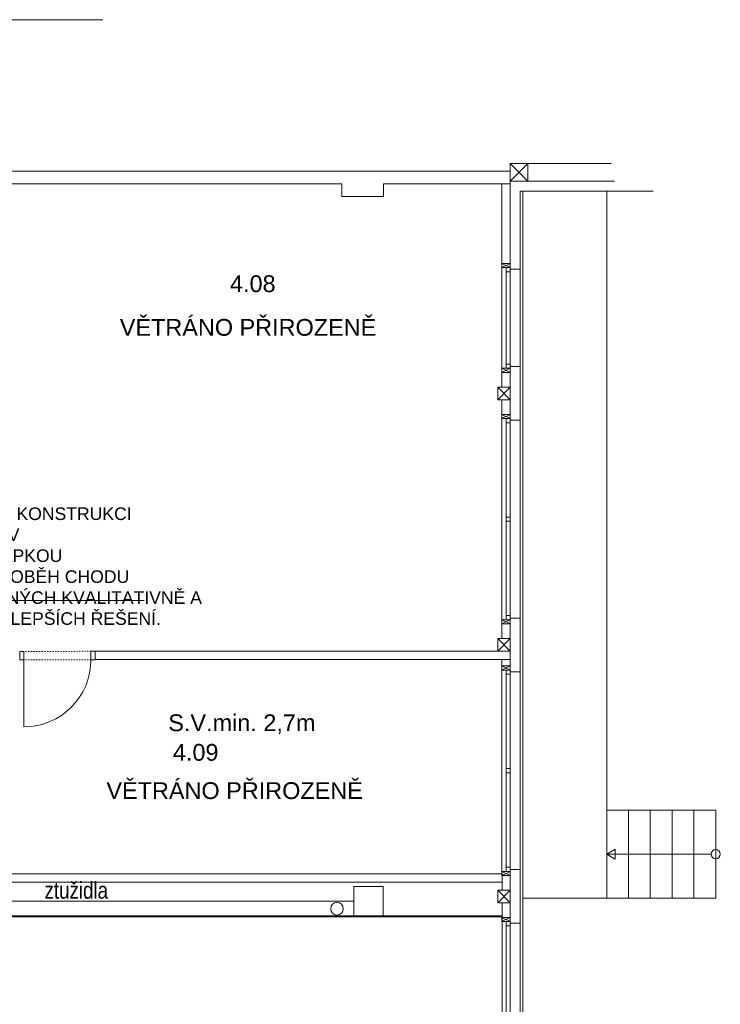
# Model space of a CAD drawing. Header units: millimetres. Extents: x 918337 to 1269480, y -257156 to -67477.
# Tile 50 of 114: x 1132316 to 1140670, y -227528 to -215786. Entities that reach past the tile are written whole.
import ezdxf

# ---------------------------------------------------------------- set-up
doc = ezdxf.new("R2010")
doc.units = ezdxf.units.MM
doc.linetypes.add('DĚLICÍ2', pattern=[15.875, 6.35, -3.175, 0, -3.175, 0, -3.175])
doc.layers.get('0').update_dxf_attribs({"color": 8, "lineweight": 9})
for name, color, linetype, lineweight in [('1VZT - LEGENDY', 7, 'Continuous', 13), ('LEGENDY', 7, 'Continuous', 9), ('St_plocha_místnosti', 3, 'Continuous', 18)]:
    doc.layers.add(name, color=color, linetype=linetype, lineweight=lineweight)
doc.styles.add('Andy', font='arial.ttf')
doc.styles.get("Standard").update_dxf_attribs({"font": 'arial.ttf'})

# ---------------------------------------------------------------- blocks, each defined once
blk = doc.blocks.new('ASXAXASXAX')
at = {"color": 8}
for p, q in [((1169662, -251108), (1168667, -251108)), ((1168357, -252348), (1168357, -251348)), ((1169700, -251318), (1168457, -251318)), ((1168577, -251438), (1168577, -269821)), ((1168577, -252368), (1168577, -251438)), ((1168577, -251438), (1169700, -251438)), ((1168357, -252298), (1168457, -252348)), ((1168357, -252348), (1168457, -252298)), ((1168457, -252298), (1168357, -252298)), ((1168357, -252298), (1168357, -252348)), ((1168457, -252348), (1168457, -252298)), ((1168457, -252348), (1168357, -252348)), ((1168357, -252348), (1168457, -252348)), ((1168457, -252368), (1168457, -252348)), ((1168357, -253773), (1168357, -253548)), ((1168357, -253548), (1168457, -253548)), ((1168357, -253548), (1168457, -253598)), ((1168357, -253598), (1168457, -253548)), ((1168457, -253548), (1168357, -253548)), ((1168357, -253548), (1168357, -253598)), ((1168357, -253598), (1168457, -253598)), ((1168457, -254168), (1168457, -253528)), ((1168457, -253548), (1168457, -253528)), ((1168457, -253598), (1168457, -253548)), ((1168357, -254148), (1168357, -253923)), ((1168357, -254098), (1168457, -254148)), ((1168357, -254148), (1168457, -254098)), ((1168457, -254098), (1168357, -254098)), ((1168357, -254098), (1168357, -254148)), ((1168457, -254148), (1168457, -254098)), ((1168457, -254148), (1168357, -254148)), ((1168357, -254148), (1168457, -254148)), ((1168457, -254168), (1168457, -254148)), ((1168357, -256548), (1168357, -256548)), ((1168357, -256548), (1168457, -256548)), ((1168357, -256548), (1168457, -256598)), ((1168357, -256598), (1168457, -256548)), ((1168457, -256548), (1168357, -256548)), ((1168357, -256548), (1168357, -256598)), ((1168357, -256548), (1168357, -256773)), ((1168457, -257168), (1168457, -256528)), ((1168457, -256548), (1168457, -256528)), ((1168457, -256598), (1168457, -256548)), ((1168357, -256598), (1168457, -256598)), ((1168357, -257148), (1168357, -257023)), ((1168357, -257098), (1168457, -257148)), ((1168357, -257148), (1168457, -257098)), ((1168457, -257098), (1168357, -257098)), ((1168357, -257098), (1168357, -257148)), ((1168457, -257148), (1168357, -257148)), ((1168357, -257148), (1168457, -257148)), ((1168457, -257148), (1168457, -257098)), ((1168457, -257168), (1168457, -257148)), ((1168357, -259578), (1168357, -259548)), ((1168357, -259548), (1168457, -259548)), ((1168357, -259548), (1168457, -259598)), ((1168357, -259598), (1168457, -259548)), ((1168457, -259548), (1168357, -259548)), ((1168357, -259548), (1168357, -259598)), ((1168357, -259598), (1168457, -259598)), ((1168359, -259684), (1168359, -259578)), ((1168457, -259548), (1168457, -259528)), ((1168457, -259598), (1168457, -259548)), ((1168457, -260148), (1168457, -259578)), ((1168359, -259773), (1168359, -259678)), ((1168359, -260148), (1168359, -259923)), ((1159581, -260091), (1168357, -260091)), ((1159593, -260078), (1168357, -260078)), ((1168357, -260098), (1168457, -260148)), ((1168357, -260148), (1168457, -260098)), ((1168457, -260098), (1168357, -260098)), ((1168357, -260098), (1168357, -260148)), ((1168457, -260148), (1168357, -260148)), ((1168357, -260148), (1168357, -260148)), ((1168357, -260148), (1168457, -260148)), ((1168457, -260148), (1168457, -260098)), ((1168457, -260168), (1168457, -260148))]:
    blk.add_line(p, q, dxfattribs=at)
at = {"color": 8, "ltscale": 2}
for p, q in [((1168457, -251198), (1153627, -251198)), ((1168457, -251348), (1168457, -251198)), ((1162207, -251348), (1166447, -251348)), ((1166447, -251348), (1166447, -251498)), ((1166947, -251348), (1166947, -251498)), ((1166947, -251348), (1168457, -251348)), ((1168357, -251348), (1168357, -253773)), ((1169701, -251318), (1168457, -251318)), ((1168457, -252348), (1168457, -251348)), ((1166447, -251498), (1166947, -251498)), ((1169701, -251438), (1168577, -251438)), ((1168577, -252348), (1168577, -251438)), ((1168607, -269958), (1168607, -251438)), ((1168607, -251438), (1170162, -251438)), ((1169607, -259868), (1169607, -251438)), ((1168457, -252368), (1168577, -252368)), ((1168457, -253528), (1168577, -253528)), ((1168577, -253528), (1168577, -254168)), ((1168357, -253923), (1168357, -256548)), ((1168457, -254168), (1168577, -254168)), ((1168457, -256528), (1168577, -256528)), ((1168577, -256528), (1168577, -257168)), ((1163507, -256923), (1163507, -257023)), ((1168457, -256923), (1163507, -256923)), ((1168457, -257023), (1168457, -256923)), ((1168457, -257023), (1163507, -257023)), ((1168357, -257023), (1168357, -259578)), ((1168457, -257168), (1168577, -257168)), ((1169867, -258818), (1169607, -258818)), ((1170127, -258818), (1169867, -258818)), ((1169867, -259868), (1169867, -258818)), ((1170387, -258818), (1170127, -258818)), ((1170127, -259868), (1170127, -258818)), ((1170647, -258818), (1170387, -258818)), ((1170387, -259868), (1170387, -258818)), ((1170907, -258818), (1170647, -258818)), ((1170647, -259868), (1170647, -258818)), ((1170907, -259868), (1170907, -258818)), ((1169709, -259285), (1169607, -259343)), ((1169607, -259343), (1169709, -259402)), ((1170853, -259343), (1169607, -259343)), ((1169709, -259402), (1169709, -259285)), ((1168357, -259578), (1162207, -259578)), ((1168457, -259528), (1168577, -259528)), ((1168577, -259528), (1168577, -260168)), ((1168359, -259678), (1159277, -259678)), ((1166943, -259728), (1166593, -259728)), ((1166593, -259728), (1166593, -260078)), ((1166943, -260078), (1166943, -259728)), ((1159943, -259903), (1166593, -259903)), ((1168607, -259868), (1169607, -259868)), ((1169607, -259868), (1169867, -259868)), ((1169867, -259868), (1170127, -259868)), ((1170127, -259868), (1170387, -259868)), ((1170387, -259868), (1170647, -259868)), ((1170647, -259868), (1170907, -259868)), ((1166593, -260078), (1166943, -260078)), ((1168359, -260148), (1168359, -262773)), ((1168457, -260168), (1168577, -260168))]:
    blk.add_line(p, q, dxfattribs=at)
for points in [[(1168667, -251318), (1168667, -251108), (1168457, -251108), (1168457, -251318)], [(1168457, -253548), (1168457, -252348), (1168407, -252348), (1168407, -253548)], [(1168457, -252348), (1168457, -252398), (1168407, -252398), (1168407, -252348)], [(1168457, -253548), (1168457, -253498), (1168407, -253498), (1168407, -253548)], [(1168457, -253923), (1168457, -253773), (1168307, -253773), (1168307, -253923)], [(1168457, -256548), (1168457, -254148), (1168407, -254148), (1168407, -256548)], [(1168457, -254148), (1168457, -254198), (1168407, -254198), (1168407, -254148)], [(1168457, -255323), (1168457, -255373), (1168407, -255373), (1168407, -255323)], [(1168457, -256548), (1168457, -256498), (1168407, -256498), (1168407, -256548)], [(1168457, -256548), (1168457, -256548), (1168407, -256548), (1168407, -256548)], [(1168457, -256548), (1168457, -256548), (1168407, -256548), (1168407, -256548)], [(1168457, -256923), (1168457, -256773), (1168307, -256773), (1168307, -256923)], [(1162607, -257025), (1162657, -257025), (1162657, -256925), (1162607, -256925)], [(1163457, -257024), (1163507, -257024), (1163507, -256924), (1163457, -256924)], [(1168457, -259548), (1168457, -257148), (1168407, -257148), (1168407, -259548)], [(1168457, -257148), (1168457, -257198), (1168407, -257198), (1168407, -257148)], [(1168457, -258323), (1168457, -258373), (1168407, -258373), (1168407, -258323)], [(1168457, -259548), (1168457, -259498), (1168407, -259498), (1168407, -259548)], [(1168457, -259548), (1168457, -259548), (1168407, -259548), (1168407, -259548)], [(1168457, -259548), (1168457, -259548), (1168407, -259548), (1168407, -259548)], [(1168457, -259923), (1168457, -259773), (1168307, -259773), (1168307, -259923)], [(1168457, -262548), (1168457, -260148), (1168407, -260148), (1168407, -262548)], [(1168457, -260148), (1168457, -260198), (1168407, -260198), (1168407, -260148)]]:
    blk.add_lwpolyline(points, close=True, dxfattribs=at)
for points in [[(1168457, -251318), (1168667, -251108)], [(1168457, -251108), (1168667, -251318)], [(1168307, -253923), (1168457, -253773)], [(1168307, -253773), (1168457, -253923)], [(1168307, -256923), (1168457, -256773)], [(1168307, -256773), (1168457, -256923)], [(1162657, -257025), (1162657, -257825)], [(1168307, -259923), (1168457, -259773)], [(1168307, -259773), (1168457, -259923)]]:
    blk.add_lwpolyline(points, dxfattribs=at)
at = {"color": 8, "linetype": 'DĚLICÍ2', "ltscale": 2}
for points in [[(1163457, -256924), (1162657, -256925)], [(1163457, -257024), (1162657, -257025)]]:
    blk.add_lwpolyline(points, dxfattribs=at)
at = {"color": 8, "ltscale": 2}
for centre, radius in [((1170907, -259343), 54.6), ((1166391, -259994), 75)]:
    blk.add_circle(centre, radius, dxfattribs=at)
blk.add_arc((1162657, -257025), 800, 270, 0, dxfattribs=at)
at = {"color": 8, "ltscale": 2, "width": 0.8}
blk.add_text('ztužidla', height=200, dxfattribs=at).set_placement((1162903, -259874))

msp = doc.modelspace()

# ---------------------------------------------------------------- linework, layer by layer
at = {"layer": '1VZT - LEGENDY', "ltscale": 0.1}
for p, q in [((1123485.6, -215785.8), (1133306.4, -215785.8)), ((1133800.5, -222713.8), (1128355, -222713.8))]:
    msp.add_line(p, q, dxfattribs=at)

# ---------------------------------------------------------------- block references
msp.add_blockref('ASXAXASXAX', (-30291.7, 33605.5))

# ---------------------------------------------------------------- texts
at = {"layer": '1VZT - LEGENDY', "lineweight": 5, "insert": (1128423.4, -220801.5), "char_height": 150, "attachment_point": 1}
msp.add_mtext_dynamic_manual_height_columns('\\A1;\\pxt30;ODSÁVACÍ POTRUBNÍ VENILÁTOR \\P-System-Air RVK 125 L {\\L\\P}-PRŮTOKY VZDUCHU Vo=130 m{\\H0.7x;\\S3^ ;}/hod{\\L\\P}-HLUKOVĚ IZOLOVANÝ, OSAZENÝ NA KONSTRUKCI\\P-ELEKTRICKÝ PŘÍKON cca 100W / 230V\\P-NA VÝTLAKU OSAZEN ZPĚTNOU KLAPKOU\\P\\ptz;-OVLÁDÁNÍ POHYBOVÝM ČIDLEM + DOBĚH CHODU\\P{\\A0;\\C1;-ZADAVATEL UMOŽŇUJE POUŽITÍ I JINÝCH\\~KVALITATIVNĚ A TECHNICKY\\~ROVNOCENNÝCH\\~NEBO\\~LEPŠÍCH ŘEŠENÍ.}', width=7941.607, gutter_width=12.5, heights=[0], dxfattribs=at)
at = {"layer": 'LEGENDY', "lineweight": 5, "char_height": 200, "attachment_point": 7}
for insert in [(1133509.5, -219557.9), (1133349.8, -225082.6)]:
    msp.add_mtext_dynamic_manual_height_columns('\\A1;{\\L\\P}VĚTRÁNO PŘIROZENĚ', width=10573.444, gutter_width=0, heights=[2614.2], dxfattribs=dict(at, insert=insert))
at = {"layer": 'St_plocha_místnosti', "ltscale": 2, "style": 'Andy'}
for s, p in [('4.08', (1134823.4, -219034.1)), ('S.V.min. 2,7m', (1134087.6, -224270.7)), ('4.09', (1134142.5, -224623.4))]:
    msp.add_text(s, height=200, dxfattribs=at).set_placement(p)

doc.saveas('drawing.dxf')
